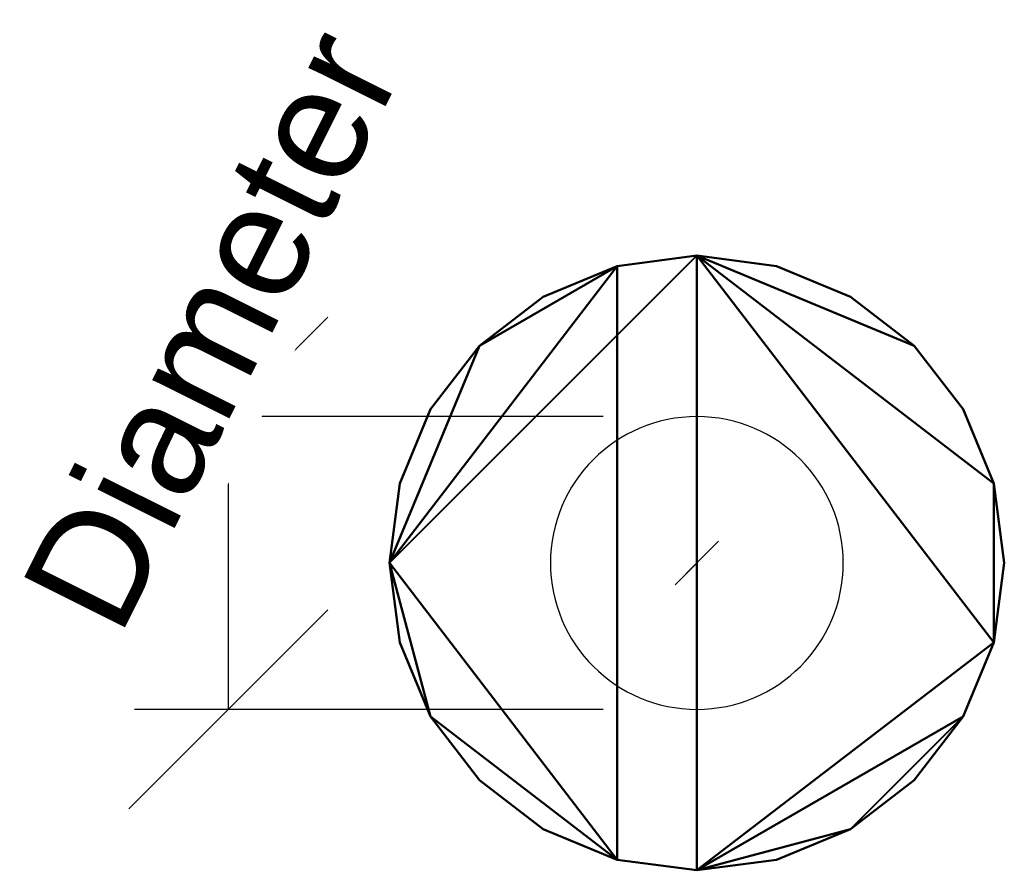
# Model space of a CAD drawing. Header units: millimetres. Extents: x -230 to 225, y -746 to 41.
# Tile 1 of 4: x -88 to 40, y -345 to -234. Entities that reach past the tile are written whole.
import ezdxf

# ---------------------------------------------------------------- set-up
doc = ezdxf.new("R2010")
doc.units = ezdxf.units.MM
doc.layers.add('P-SANR-FIXT', color=6, linetype='Continuous', lineweight=30)
doc.styles.add('Arial', font='arial.ttf', dxfattribs={"height": 14.6304})

msp = doc.modelspace()

# ---------------------------------------------------------------- linework, layer by layer
at = {"color": 1, "lineweight": 30}
for p, q in [((-48.02, -273.01), (-73.9, -298.89)), ((-12.19, -285.95), (-73.15, -285.95)), ((-60.96, -324.05), (-60.96, -285.95)), ((-48.02, -311.11), (-73.9, -336.99)), ((-12.19, -324.05), (-73.15, -324.05))]:
    msp.add_line(p, q, dxfattribs=at)
at = {"color": 5, "lineweight": 30}
msp.add_line((0, -305), (0, -305, -103.63), dxfattribs=at)
msp.add_polyline3d([(0, -305, -121.92), (2.83, -302.17, -103.63), (-2.83, -307.83, -103.63), (0, -305, -121.92)], dxfattribs=at)
at = {"color": 94, "lineweight": 30, "extrusion": (0, 0, -1)}
msp.add_circle((0, -305), 19.05, dxfattribs=at)

# ---------------------------------------------------------------- meshes
at = {"layer": 'P-SANR-FIXT', "lineweight": 40}
mesh = msp.add_polyface(dxfattribs=at)
corners = [(-40, -305, 5), (-38.64, -315.35, 5), (-34.64, -325, 5), (-28.28, -333.28, 5), (-20, -339.64, 5), (-10.35, -343.64, 5), (0, -345, 5), (10.35, -343.64, 5), (20, -339.64, 5), (28.28, -333.28, 5), (34.64, -325, 5), (38.64, -315.35, 5), (40, -305, 5), (38.64, -294.65, 5), (34.64, -285, 5), (28.28, -276.72, 5), (20, -270.36, 5), (10.35, -266.36, 5), (0, -265, 5), (-10.35, -266.36, 5), (-20, -270.36, 5), (-28.28, -276.72, 5), (-34.64, -285, 5), (-38.64, -294.65, 5)]
mesh.append_faces([[corners[k] for k in face] for face in [(8, 6, 7), (21, 19, 20)]], dxfattribs={"vtx0": -1})
mesh.append_faces([[corners[k] for k in face] for face in [(2, 5, 0, 1)]], dxfattribs={"vtx0": -1, "vtx1": -1})
mesh.append_faces([[corners[k] for k in face] for face in [(21, 0, 18, 19)]], dxfattribs={"vtx0": -1, "vtx1": -1, "vtx3": -1})
mesh.append_faces([[corners[k] for k in face] for face in [(6, 10, 11, 18)]], dxfattribs={"vtx0": -1, "vtx2": -1, "vtx3": -1})
mesh.append_faces([[corners[k] for k in face] for face in [(4, 5, 2, 3)]], dxfattribs={"vtx1": -1})
mesh.append_faces([[corners[k] for k in face] for face in [(5, 6, 18, 0)]], dxfattribs={"vtx1": -1, "vtx2": -1, "vtx3": -1})
mesh.append_faces([[corners[k] for k in face] for face in [(16, 17, 18, 15)]], dxfattribs={"vtx2": -1})
mesh.append_faces([[corners[k] for k in face] for face in [(8, 9, 10, 6), (11, 12, 13, 18), (13, 14, 15, 18)]], dxfattribs={"vtx2": -1, "vtx3": -1})
mesh.append_faces([[corners[k] for k in face] for face in [(21, 22, 23, 0)]], dxfattribs={"vtx3": -1})
mesh = msp.add_polyface(dxfattribs=at)
corners = [(-40, -305), (-38.64, -294.65), (-34.64, -285), (-28.28, -276.72), (-20, -270.36), (-10.35, -266.36), (0, -265), (10.35, -266.36), (20, -270.36), (28.28, -276.72), (34.64, -285), (38.64, -294.65), (40, -305), (38.64, -315.35), (34.64, -325), (28.28, -333.28), (20, -339.64), (10.35, -343.64), (0, -345), (-10.35, -343.64), (-20, -339.64), (-28.28, -333.28), (-34.64, -325), (-38.64, -315.35)]
mesh.append_faces([[corners[k] for k in face] for face in [(16, 14, 15)]], dxfattribs={"vtx0": -1})
mesh.append_faces([[corners[k] for k in face] for face in [(0, 5, 19, 22), (6, 11, 13, 18)]], dxfattribs={"vtx0": -1, "vtx1": -1, "vtx2": -1, "vtx3": -1})
mesh.append_faces([[corners[k] for k in face] for face in [(18, 13, 14, 16)]], dxfattribs={"vtx0": -1, "vtx2": -1, "vtx3": -1})
mesh.append_faces([[corners[k] for k in face] for face in [(23, 0, 22), (12, 13, 11)]], dxfattribs={"vtx1": -1})
mesh.append_faces([[corners[k] for k in face] for face in [(5, 6, 18, 19)]], dxfattribs={"vtx1": -1, "vtx3": -1})
mesh.append_faces([[corners[k] for k in face] for face in [(1, 2, 3, 0), (16, 17, 18), (20, 21, 22, 19)]], dxfattribs={"vtx2": -1})
mesh.append_faces([[corners[k] for k in face] for face in [(9, 10, 11, 6), (3, 4, 5, 0)]], dxfattribs={"vtx2": -1, "vtx3": -1})
mesh.append_faces([[corners[k] for k in face] for face in [(6, 7, 8, 9)]], dxfattribs={"vtx3": -1})
mesh = msp.add_polyface(dxfattribs=at)
corners = [(-40, -305, 5), (-38.64, -294.65, 5), (-34.64, -285, 5), (-28.28, -276.72, 5), (-20, -270.36, 5), (-10.35, -266.36, 5), (0, -265, 5), (10.35, -266.36, 5), (20, -270.36, 5), (28.28, -276.72, 5), (34.64, -285, 5), (38.64, -294.65, 5), (40, -305, 5), (40, -305), (38.64, -294.65), (34.64, -285), (28.28, -276.72), (20, -270.36), (10.35, -266.36), (0, -265), (-10.35, -266.36), (-20, -270.36), (-28.28, -276.72), (-34.64, -285), (-38.64, -294.65), (-40, -305)]
mesh.append_faces([[corners[k] for k in face] for face in [(13, 14, 11, 12), (0, 1, 24, 25)]], dxfattribs={"vtx1": -1})
mesh.append_faces([[corners[k] for k in face] for face in [(14, 15, 10, 11), (16, 17, 8, 9), (15, 16, 9, 10), (17, 18, 7, 8), (6, 7, 18, 19), (19, 20, 5, 6), (20, 21, 4, 5), (22, 23, 2, 3), (21, 22, 3, 4), (23, 24, 1, 2)]], dxfattribs={"vtx1": -1, "vtx3": -1})
mesh = msp.add_polyface(dxfattribs=at)
corners = [(40, -305, 5), (38.64, -315.35, 5), (34.64, -325, 5), (28.28, -333.28, 5), (20, -339.64, 5), (10.35, -343.64, 5), (0, -345, 5), (-10.35, -343.64, 5), (-20, -339.64, 5), (-28.28, -333.28, 5), (-34.64, -325, 5), (-38.64, -315.35, 5), (-40, -305, 5), (-40, -305), (-38.64, -315.35), (-34.64, -325), (-28.28, -333.28), (-20, -339.64), (-10.35, -343.64), (0, -345), (10.35, -343.64), (20, -339.64), (28.28, -333.28), (34.64, -325), (38.64, -315.35), (40, -305)]
mesh.append_faces([[corners[k] for k in face] for face in [(13, 14, 11, 12), (0, 1, 24, 25)]], dxfattribs={"vtx1": -1})
mesh.append_faces([[corners[k] for k in face] for face in [(14, 15, 10, 11), (16, 17, 8, 9), (15, 16, 9, 10), (17, 18, 7, 8), (6, 7, 18, 19), (19, 20, 5, 6), (20, 21, 4, 5), (22, 23, 2, 3), (21, 22, 3, 4), (23, 24, 1, 2)]], dxfattribs={"vtx1": -1, "vtx3": -1})

# ---------------------------------------------------------------- next in the draw order: texts
at = {"color": 5, "lineweight": 30, "insert": (-69.71, -271.25, 30.31), "char_height": 14.63, "width": 99.2058, "attachment_point": 2, "rotation": 63.4349, "line_spacing_factor": 0.941778, "style": 'Arial', "bg_fill": 3, "box_fill_scale": 1.25, "bg_fill_color": 256, "bg_fill_true_color": 13158600, "bg_fill_transparency": 0}
msp.add_mtext('Diameter', dxfattribs=at)

doc.saveas('drawing.dxf')
